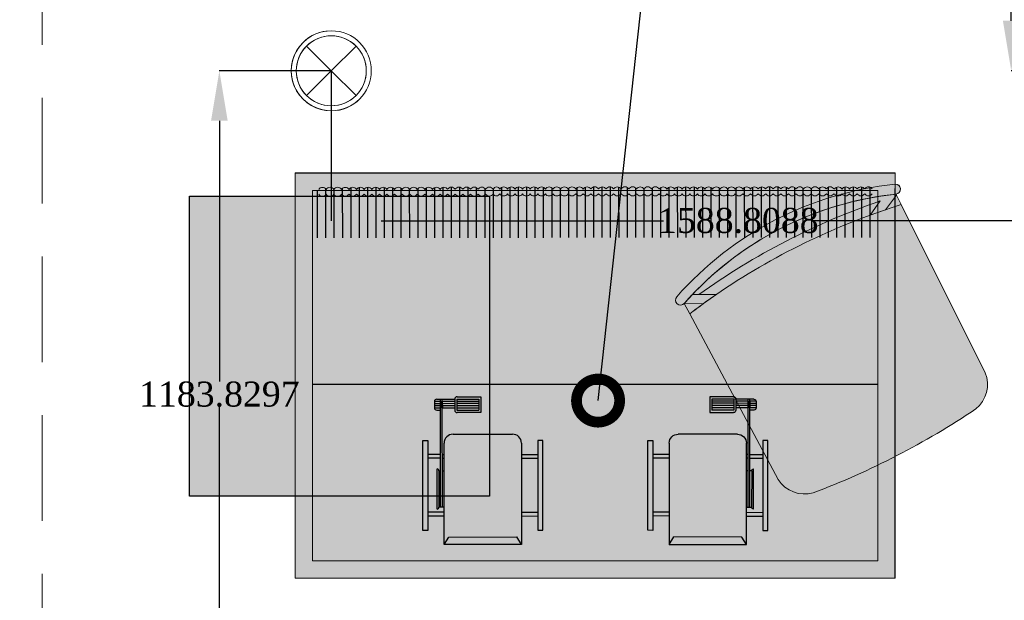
# Model space of a CAD drawing. Header units: inches. Extents: x -78787 to 29484, y -9517 to 23232.
# Tile 146 of 256: x 2461 to 4430, y -4436 to -3274. Entities that reach past the tile are written whole.
import ezdxf
from ezdxf import colors
from ezdxf.entities.mleader import LeaderData, LeaderLine
from ezdxf.math import Vec2, Vec3

# ---------------------------------------------------------------- set-up
doc = ezdxf.new("R2010")
doc.units = ezdxf.units.IN
doc.header["$MEASUREMENT"] = 0
doc.linetypes.add('Hidden', pattern=[317.5, 211.666667, -105.833333])
for name, color, linetype in [('- განათება', 7, 'Continuous'), ('- მექანიკური ნაწილი', 7, 'Continuous'), ('Structural - Bearing', 7, 'Continuous')]:
    doc.layers.add(name, color=color, linetype=linetype)
for name, color, linetype, lineweight in [('heating-cooling1', 7, 'Continuous', 0), ('HVAC Room Number', 7, 'Continuous', 0), ('New_2D Drafting - General_Pen_No__101', 252, 'Continuous', 13), ('New_Drawing & Figure_Pen_No__1', 7, 'Continuous', 13)]:
    doc.layers.add(name, color=color, linetype=linetype, lineweight=lineweight)
for name, color, linetype, lineweight, true_color in [('New_2D Drafting - General_Pen_No__161', 7, 'Continuous', 13, 0x6a6a6a), ('New_Interior - Lamp_Pen_No__77', 7, 'Continuous', 20, 0xffeb28), ('Structural - Bearing_Pen_No__102', 7, 'Continuous', 13, 0xcccccc)]:
    doc.layers.add(name, color=color, linetype=linetype, lineweight=lineweight, true_color=true_color)
doc.styles.add('CT', font='ARIALN.TTF', dxfattribs={"height": 200})
doc.styles.get("Standard").update_dxf_attribs({"font": 'arial.ttf'})
doc.dimstyles.get("Standard").update_dxf_attribs({"dimtxt": 0.18, "dimasz": 0.18, "dimexe": 0.18, "dimexo": 0.0625, "dimgap": 0.09, "dimtad": 0, "dimtih": 1, "dimtoh": 1, "dimdec": 4, "dimzin": 0, "dimdsep": 46, "dimtxsty": 'Standard', "dimcen": 0.09, "dimadec": 0, "dimazin": 0, "dimtfac": 1, "dimtdec": 4, "dimtofl": 0, "dimtmove": 0, "dimatfit": 3, "dimfxl": 1, "dimtolj": 1, "dimtzin": 0, "dimarcsym": 0})

# ---------------------------------------------------------------- blocks, each defined once
blk = doc.blocks.new('Beam_5', base_point=(-23008.8, 14663))
at = {"layer": 'Structural - Bearing_Pen_No__102', "color": 254, "linetype": 'Hidden', "lineweight": 13, "true_color": 0xcccccc}
blk.add_line((-22833.8, 14838), (-22833.8, 20488), dxfattribs=at)
blk = doc.blocks.new('Recessed Spot')
at = {"layer": 'New_Interior - Lamp_Pen_No__77', "color": 2, "linetype": 'Continuous', "lineweight": 20, "true_color": 0xffeb28}
for q in [(-49.5, 49.5), (49.5, 49.5), (-49.5, -49.5), (49.5, -49.5)]:
    blk.add_line((0, 0), q, dxfattribs=at)
at = {"layer": 'New_Interior - Lamp_Pen_No__77', "color": 2, "linetype": 'Continuous', "lineweight": 20, "true_color": 0xffeb28, "flags": 128}
blk.add_lwpolyline([(80, 0, 1), (-80, 0, 1)], format="xyb", close=True, dxfattribs=at)
at = {"layer": 'New_Interior - Lamp_Pen_No__77', "color": 2, "linetype": 'Continuous', "lineweight": 20, "true_color": 0xffeb28}
blk.add_circle((0, 0), 70, dxfattribs=at)
blk = doc.blocks.new('asd1q3wdscqewdscx')
h = blk.add_hatch(color=8)
h.dxf.hatch_style = 1
h.paths.add_polyline_path([(45549, 30865), (45532, 30865), (45532, 30791), (45549, 30791)])
h.paths.add_polyline_path([(45549, 31289), (45532, 31289), (45532, 31215), (45549, 31215)])
h.paths.add_polyline_path([(45874, 31312), (45467, 31312), (45467, 31289), (45874, 31289)])
h.paths.add_polyline_path([(45811, 31289), (45794, 31289), (45794, 31231), (45811, 31231)])
h.paths.add_polyline_path([(45811, 31223), (45794, 31223), (45794, 31215), (45811, 31215)])
h = blk.add_hatch(color=7)
h.dxf.hatch_style = 1
h.paths.add_polyline_path([(45746.1, 31247), (45563.9, 31247, 0.376607), (45573, 31239), (45737, 31239, 0.376607)])
h = blk.add_hatch(color=7)
h.dxf.hatch_style = 1
h.paths.add_polyline_path([(45737, 31239), (45573, 31239), (45573, 31231), (45737, 31231)])
at = {"true_color": 0x40b2bf}
h = blk.add_hatch(color=143, dxfattribs=at)
h.dxf.hatch_style = 1
h.paths.add_polyline_path([(45737, 31231), (45573, 31231), (45573, 31223), (45737, 31223)])
h = blk.add_hatch(color=143, dxfattribs=at)
h.dxf.hatch_style = 1
h.paths.add_polyline_path([(46062, 31231), (46053, 31231), (46023, 31231), (45737, 31231), (45737, 31223), (46062, 31223)])
h = blk.add_hatch(color=256)
h.dxf.hatch_style = 1
h.paths.add_polyline_path([(46062, 31223), (46053, 31223), (46053, 31167), (46062, 31167)])
h.paths.add_polyline_path([(46053, 31258.8), (46053, 31231), (46062, 31231), (46062, 31248, 0.361621)])
h.paths.add_polyline_path([(46043, 31259), (46033, 31259), (46033, 31231), (46043, 31231)])
h.paths.add_polyline_path([(46023, 31259, 0.414214), (46012, 31248), (46012, 31231), (46023, 31231)])
h.paths.add_polyline_path([(46023, 31223), (46012, 31223), (46012, 31167), (46023, 31167)])
h.paths.add_polyline_path([(46043, 31223), (46033, 31223), (46033, 31167), (46043, 31167)])
h.paths.add_polyline_path([(46073, 31156, 0.414214), (46062, 31167), (46012, 31167, 0.414214), (46001, 31156), (46001, 31058), (46001, 31049), (46073, 31049), (46073, 31058)])
h.paths.add_polyline_path([(46062, 31058), (46012, 31058), (46012, 31158), (46062, 31158)], flags=16)
at = {"true_color": 0x8fa35c}
h = blk.add_hatch(color=55, dxfattribs=at)
h.dxf.hatch_style = 1
h.paths.add_polyline_path([(46053, 31223), (46043, 31223), (46043, 31167), (46053, 31167)])
h.paths.add_polyline_path([(46053, 31258.8, 0.045741), (46051, 31259), (46043, 31259), (46043, 31231), (46053, 31231)])
h.paths.add_polyline_path([(46033, 31259), (46023, 31259), (46023, 31231), (46033, 31231)])
h.paths.add_polyline_path([(46023, 31158), (46012, 31158), (46012, 31058), (46023, 31058)])
h.paths.add_polyline_path([(46033, 31158), (46023, 31158), (46023, 31058), (46033, 31058)])
h.paths.add_polyline_path([(46043, 31158), (46033, 31158), (46033, 31058), (46043, 31058)])
h.paths.add_polyline_path([(46053, 31158), (46043, 31158), (46043, 31058), (46053, 31058)])
h.paths.add_polyline_path([(46062, 31158), (46053, 31158), (46053, 31058), (46062, 31058)])
at = {"true_color": 0xb4794b}
h = blk.add_hatch(color=35, dxfattribs=at)
h.dxf.hatch_style = 1
h.paths.add_polyline_path([(45903, 31174.6, 0.414214), (45862.6, 31215), (45403, 31215), (45437, 31193.9), (45437, 30886.1), (45403, 30865), (45862.6, 30865, 0.414214), (45903, 30905.4)])
h = blk.add_hatch(color=7)
h.dxf.hatch_style = 1
h.paths.add_polyline_path([(45737, 31223), (45573, 31223), (45573, 31215), (45737, 31215)])
at = {"true_color": 0x8fa35c}
h = blk.add_hatch(color=55, dxfattribs=at)
h.dxf.hatch_style = 1
h.paths.add_polyline_path([(46033, 31223), (46023, 31223), (46023, 31167), (46033, 31167)])
h = blk.add_hatch(color=8)
h.dxf.hatch_style = 1
h.paths.add_polyline_path([(45811, 30865), (45794, 30865), (45794, 30791), (45811, 30791)])
h = blk.add_hatch(color=8)
h.dxf.hatch_style = 1
h.paths.add_polyline_path([(45874, 30791), (45467, 30791), (45467, 30768), (45874, 30768)])
for p, q in [((45467, 31289), (45467, 31312)), ((45467, 31312), (45874, 31312)), ((45874, 31289), (45467, 31289)), ((45532, 31215), (45532, 31289)), ((45549, 31215), (45549, 31289)), ((45794, 31231), (45794, 31289)), ((45811, 31231), (45811, 31289)), ((45874, 31312), (45874, 31289)), ((45563.9, 31247), (45746.1, 31247)), ((45573, 31215), (45573, 31239)), ((45737, 31239), (45573, 31239)), ((45573, 31231), (46062, 31231)), ((45737, 31239), (45737, 31231)), ((46012, 31248), (46012, 31231)), ((46051, 31259), (46023, 31259)), ((46023, 31259), (46023, 31231)), ((46053, 31231), (46023, 31231)), ((46033, 31259), (46033, 31231)), ((46043, 31259), (46043, 31231)), ((46053, 31259), (46053, 31231)), ((46053, 31231), (46062, 31231)), ((46062, 31248), (46062, 31167)), ((45403, 31215), (45862.6, 31215)), ((45403, 31215), (45437, 31193.9)), ((45403, 30865), (45403, 31215)), ((45437, 31193.9), (45437, 30886.1)), ((45573, 31223), (46062, 31223)), ((45737, 31223), (45737, 31215)), ((45794, 31223), (45794, 31215)), ((45811, 31223), (45811, 31215)), ((46053, 31223), (46023, 31223)), ((46023, 31223), (46023, 31167)), ((46033, 31223), (46033, 31167)), ((46043, 31223), (46043, 31167)), ((46053, 31223), (46062, 31223)), ((46053, 31223), (46053, 31167)), ((45903, 31174.6), (45903, 30905.4)), ((46001, 31058), (46001, 31156)), ((46062, 31167), (46012, 31167)), ((46062, 31158), (46012, 31158)), ((46012, 31158), (46012, 31058)), ((46023, 31158), (46023, 31058)), ((46033, 31158), (46033, 31058)), ((46043, 31158), (46043, 31058)), ((46053, 31158), (46053, 31058)), ((46062, 31158), (46062, 31058)), ((46073, 31156), (46073, 31058)), ((46001, 31049), (46001, 31058)), ((46073, 31049), (46001, 31049)), ((46062, 31058), (46012, 31058)), ((46073, 31058), (46073, 31049)), ((45403, 30865), (45437, 30886.1)), ((45862.6, 30865), (45403, 30865)), ((45532, 30865), (45532, 30791)), ((45549, 30865), (45549, 30791)), ((45794, 30865), (45794, 30791)), ((45811, 30865), (45811, 30791)), ((45874, 30791), (45467, 30791)), ((45467, 30791), (45467, 30768)), ((45874, 30768), (45874, 30791)), ((45467, 30768), (45874, 30768))]:
    blk.add_line(p, q)
for centre, radius, start, end in [((45573, 31248.2), 9.19, 187.4531, 270), ((45737, 31248.2), 9.19, 270, 352.5469), ((46023, 31248), 11, 90, 180), ((46051, 31248), 11, 0, 90), ((45862.6, 31174.6), 40.4, 0, 90), ((46012, 31156), 11, 90, 180), ((46062, 31156), 11, 0, 90), ((45862.6, 30905.4), 40.4, 270, 0)]:
    blk.add_arc(centre, radius, start, end)
blk = doc.blocks.new('asdasda')
at = {"lineweight": 0, "true_color": 0xffffff}
h = blk.add_hatch(color=7, dxfattribs=at)
h.dxf.hatch_style = 1
h.paths.add_polyline_path([(757.4, 504.2), (22.6, 504.2), (22.6, 22.6), (757.4, 22.6)], flags=0)
h.paths.add_polyline_path([(780, 526.8), (0, 526.8), (0, 0), (780, 0)])
h.paths.add_polyline_path([(22.6, 504.2), (757.4, 504.2), (757.4, 22.6), (22.6, 22.6)], flags=16)
h = blk.add_hatch(color=7, dxfattribs=at)
h.dxf.hatch_style = 1
h.paths.add_polyline_path([(757.4, 504.2), (22.6, 504.2), (22.6, 22.6), (757.4, 22.6)])
h = blk.add_hatch(color=7)
h.dxf.hatch_style = 1
h.paths.add_polyline_path([(22.8, 255.2), (22.8, 243.7), (757.4, 244.3), (757.4, 255.8)])
at = {"true_color": 0xfb1004}
h = blk.add_hatch(color=1, dxfattribs=at)
h.dxf.hatch_style = 1
h.set_gradient(color1=(255, 0, 0), color2=(0, 0, 255), tint=1)
h.paths.add_polyline_path([(740.4, 210.2), (740.4, 134.5, -1), (717.1, 134.4), (717, 209.8, 1), (673.8, 209.8), (673.9, 134.5, -1.005911), (650.8, 134.2), (650.7, 210, 1.002343), (607.7, 209.6), (607.8, 134.4, -1), (584.4, 134.3), (584.4, 210, 1.002343), (541.4, 209.6), (541.4, 134.3, -1), (518.1, 134.3), (518, 209.7, 1), (474.8, 209.6), (474.9, 134.2, -1), (451.8, 134), (451.7, 209.8, 1.00525), (408.7, 209.3), (408.8, 134.3, -1), (385.4, 134.3), (385.4, 209.7, 1), (342.1, 209.6), (342.2, 134.3, -1.005302), (319.1, 133.9), (319, 209.7, 1.00522), (276, 209.2), (276.1, 134.2, -1), (252.8, 134.2), (252.7, 209.8, 1.005275), (209.7, 209.3), (209.8, 134.3, -1), (186.4, 134.3), (186.4, 209.7, 1.005275), (143.4, 209.2), (143.4, 134.2, -1), (120.1, 134.2), (120, 209.8, 1.005275), (77, 209.3), (77.1, 134.3, -1), (53.8, 134.3), (53.7, 209.6, 0.415483), (31.5, 231.6), (22.6, 231.6), (22.6, 221.5), (32, 221.5, -0.414214), (43.6, 209.9), (43.7, 134.6, 0.999973), (86.9, 134.6), (86.9, 209.7, -1.008192), (110, 210.1), (110, 134.5, 1.011383), (153.3, 135.1), (153.2, 209.9, -0.994909), (176.3, 210.1), (176.4, 134.6, 1.011379), (219.6, 135.1), (219.5, 210, -0.994909), (242.6, 210.1), (242.7, 134.5, 1), (285.9, 134.5), (285.9, 209.9, -0.994909), (309, 210.1), (309, 134.4, 1), (352.3, 134.5), (352.2, 209.9), (352.2, 210, -1), (375.3, 210.2), (375.4, 134.6, 1), (418.6, 134.7), (418.5, 210, -0.994909), (441.6, 210.2), (441.7, 134.6, 1), (484.9, 134.6), (484.9, 210, -1), (508, 210.2), (508, 134.6, 1), (551.3, 134.6), (551.2, 210, -1), (574.3, 210.3), (574.4, 134.7, 1), (617.6, 134.7), (617.5, 210.1, -1), (640.6, 210.3), (640.7, 134.7, 1), (683.9, 134.8), (683.9, 210.1, -1), (707, 210.4), (707, 134.8, 1), (750.3, 134.8), (750.2, 210.2, -0.303251), (757.4, 221), (757.4, 231.4, 0.354482)])
h = blk.add_hatch(color=250)
h.dxf.hatch_style = 1
h.paths.add_polyline_path([(757.4, 97.8), (757.4, 109.3), (22.6, 108.7), (22.6, 97.2)])
h = blk.add_hatch(color=7)
h.dxf.hatch_style = 1
h.paths.add_polyline_path([(22.9, 102), (22.9, 90.5), (757.4, 91.1), (757.4, 102.6)])
blk.add_line((22.6, 275), (757.4, 275))
at = {"color": 250}
blk.add_line((780, 0), (0, 0), dxfattribs=at)
for points in [[(0, 526.8), (0, 20)], [(32.5, 83.8), (32.6, 18.6)], [(43.4, 83.8), (43.5, 18.2)], [(54.3, 83.8), (54.3, 18.1)], [(65.2, 83.8), (65.2, 18.2)], [(76.1, 83.8), (76.1, 18.4)], [(86.9, 83.8), (87, 18.5)], [(97.8, 83.9), (97.9, 19.1)], [(108.7, 83.9), (108.8, 20)], [(119.6, 83.9), (119.7, 20.2)], [(130.5, 83.9), (130.5, 19.2)], [(141.4, 83.9), (141.4, 18.6)], [(152.3, 83.9), (152.3, 18.3)], [(163.2, 83.9), (163.2, 18.1)], [(174, 83.9), (174.1, 18.1)], [(184.9, 83.9), (185, 18.4)], [(195.8, 83.9), (195.9, 18.8)], [(206.7, 83.9), (206.7, 19.4)], [(217.6, 84), (217.6, 20.5)], [(228.5, 84), (228.5, 19.9)], [(239.4, 84), (239.4, 19.1)], [(250.2, 84), (250.3, 18.6)], [(261.1, 84), (261.2, 18.3)], [(272, 84), (272.1, 18.2)], [(282.9, 84), (283, 18.3)], [(293.8, 84), (293.8, 18.6)], [(304.7, 84), (304.7, 19.1)], [(315.6, 84), (315.6, 19.4)], [(326.4, 84), (326.5, 20.5)], [(337.3, 84.1), (337.4, 19.7)], [(348.2, 84.1), (348.3, 19)], [(359.1, 84.1), (359.2, 18.5)], [(370, 84.1), (370, 18.2)], [(380.9, 84.1), (380.9, 18.1)], [(391.8, 84.1), (391.8, 18.2)], [(402.6, 84.1), (402.7, 18.5)], [(413.5, 84.1), (413.6, 19)], [(424.4, 84.1), (424.5, 19.8)], [(435.3, 84.1), (435.4, 20.6)], [(446.2, 84.1), (446.2, 19.5)], [(457.1, 84.2), (457.1, 18.8)], [(468, 84.2), (468, 18.4)], [(478.8, 84.2), (478.9, 18.2)], [(489.7, 84.2), (489.8, 18.2)], [(500.6, 84.2), (500.7, 18.4)], [(511.5, 84.2), (511.6, 18.7)], [(522.4, 84.2), (522.4, 20.6)], [(533.3, 84.2), (533.3, 20.2)], [(544.2, 84.2), (544.2, 19.4)], [(555, 84.2), (555.1, 18.9)], [(565.9, 84.2), (566, 18.6)], [(576.8, 84.3), (576.9, 18.5)], [(587.7, 84.3), (587.8, 18.6)], [(598.6, 84.3), (598.6, 18.9)], [(609.5, 84.3), (609.5, 19.4)], [(620.4, 84.3), (620.4, 20.2)], [(631.2, 84.3), (631.3, 21.1)], [(642.1, 84.3), (642.2, 20)], [(653, 84.3), (653.1, 19.3)], [(663.9, 84.3), (664, 18.9)], [(674.8, 84.3), (674.8, 18.6)], [(685.7, 84.3), (685.7, 18.6)], [(696.6, 84.4), (696.6, 18.8)], [(707.4, 84.4), (707.5, 19.1)], [(718.3, 84.4), (718.4, 19.7)], [(729.2, 84.4), (729.3, 20.7)], [(740.1, 84.4), (740.2, 20.7)], [(751, 84.4), (751, 22.6)]]:
    blk.add_lwpolyline(points, dxfattribs=at)
at = {"layer": 'heating-cooling1'}
blk.add_lwpolyline([(0, 526.8), (780, 526.8), (780, 0), (0, 0), (0, 526.8)], dxfattribs=at)
blk.add_lwpolyline([(22.6, 504.2), (757.4, 504.2), (757.4, 22.6), (22.6, 22.6)], close=True, dxfattribs=at)
at = {"layer": 'HVAC Room Number', "color": 250}
for points in [[(39.8, 27, 0.553217), (29.9, 27)], [(49.6, 27, 0.553217), (39.8, 27)], [(59.5, 27, 0.553217), (49.6, 27)], [(69.3, 27.1, 0.553217), (59.5, 27)], [(79.2, 27.1, 0.553217), (69.3, 27.1)], [(89.6, 27, 0.553217), (79.8, 27)], [(99.5, 27, 0.553217), (89.6, 27)], [(109.4, 27, 0.553217), (99.5, 27)], [(119.2, 27, 0.553217), (109.4, 27)], [(129.1, 27, 0.553217), (119.2, 27)], [(139, 27, 0.553217), (129.1, 27)], [(148.8, 27, 0.553217), (139, 27)], [(158.7, 27, 0.553217), (148.8, 27)], [(168.5, 27, 0.553217), (158.7, 27)], [(178.4, 27, 0.553217), (168.5, 27)], [(188.3, 27, 0.553217), (178.4, 27)], [(198.1, 27, 0.553217), (188.3, 27)], [(208, 27.1, 0.553217), (198.1, 27)], [(217.9, 27.1, 0.553217), (208, 27.1)], [(227.7, 27.1, 0.553217), (217.9, 27.1)], [(237.6, 27.1, 0.553217), (227.7, 27.1)], [(247.4, 27.1, 0.553217), (237.6, 27.1)], [(257.3, 27.1, 0.553217), (247.4, 27.1)], [(267.2, 27.1, 0.553217), (257.3, 27.1)], [(277, 27.1, 0.553217), (267.2, 27.1)], [(286.9, 27.1, 0.553217), (277, 27.1)], [(296.8, 27.1, 0.553217), (286.9, 27.1)], [(306.6, 27.1, 0.553217), (296.8, 27.1)], [(316.8, 27, 0.553217), (306.9, 27)], [(326.7, 27, 0.553217), (316.8, 27)], [(336.5, 27, 0.553217), (326.7, 27)], [(346.4, 27, 0.553217), (336.5, 27)], [(356.3, 27, 0.553217), (346.4, 27)], [(366.1, 27, 0.553217), (356.3, 27)], [(376, 27, 0.553217), (366.1, 27)], [(385.8, 27, 0.553217), (376, 27)], [(395.7, 27, 0.553217), (385.8, 27)], [(405.6, 27, 0.553217), (395.7, 27)], [(415.4, 27, 0.553217), (405.6, 27)], [(425.3, 27.1, 0.553217), (415.4, 27)], [(435.2, 27.1, 0.553217), (425.3, 27.1)], [(445, 27.1, 0.553217), (435.2, 27.1)], [(454.9, 27.1, 0.553217), (445, 27.1)], [(464.7, 27.1, 0.553217), (454.9, 27.1)], [(474.6, 27.1, 0.553217), (464.7, 27.1)], [(484.5, 27.1, 0.553217), (474.6, 27.1)], [(494.3, 27.1, 0.553217), (484.5, 27.1)], [(504.2, 27.1, 0.553217), (494.3, 27.1)], [(514.1, 27.1, 0.553217), (504.2, 27.1)], [(522.7, 27.4, 0.610733), (514.1, 27.1)], [(532.5, 27.4, 0.553217), (522.7, 27.4)], [(542.4, 27.4, 0.553217), (532.5, 27.4)], [(552.3, 27.4, 0.553217), (542.4, 27.4)], [(562.1, 27.4, 0.553217), (552.3, 27.4)], [(572, 27.4, 0.553217), (562.1, 27.4)], [(581.9, 27.4, 0.553217), (572, 27.4)], [(591.7, 27.4, 0.553217), (581.9, 27.4)], [(601.6, 27.5, 0.553217), (591.7, 27.4)], [(611.4, 27.5, 0.553217), (601.6, 27.5)], [(621.3, 27.5, 0.553217), (611.4, 27.5)], [(631.2, 27.5, 0.553217), (621.3, 27.5)], [(641, 27.5, 0.553217), (631.2, 27.5)], [(650.9, 27.5, 0.553217), (641, 27.5)], [(660.8, 27.5, 0.553217), (650.9, 27.5)], [(670.6, 27.5, 0.553217), (660.8, 27.5)], [(680.5, 27.5, 0.553217), (670.6, 27.5)], [(690.3, 27.5, 0.553217), (680.5, 27.5)], [(700.2, 27.5, 0.553217), (690.3, 27.5)], [(710.1, 27.5, 0.553217), (700.2, 27.5)], [(719.9, 27.5, 0.553217), (710.1, 27.5)], [(729.8, 27.6, 0.553217), (719.9, 27.5)], [(739.7, 27.6, 0.553217), (729.8, 27.6)], [(749.5, 27.6, 0.553217), (739.7, 27.6)], [(29.9, 20.8, 0.553217), (39.8, 20.8)], [(39.8, 20.8, 0.553217), (49.6, 20.8)], [(49.6, 20.8, 0.553217), (59.5, 20.9)], [(59.5, 20.9, 0.553217), (69.3, 20.9)], [(69.3, 20.9, 0.553217), (79.2, 20.9)], [(79.8, 20.8, 0.553217), (89.7, 20.8)], [(89.7, 20.8, 0.553217), (99.5, 20.8)], [(99.5, 20.8, 0.553217), (109.4, 20.8)], [(109.4, 20.8, 0.553217), (119.2, 20.8)], [(119.2, 20.8, 0.553217), (129.1, 20.8)], [(129.1, 20.8, 0.553217), (139, 20.8)], [(139, 20.8, 0.553217), (148.8, 20.8)], [(148.8, 20.8, 0.553217), (158.7, 20.8)], [(158.7, 20.8, 0.553217), (168.6, 20.8)], [(168.6, 20.8, 0.553217), (178.4, 20.8)], [(178.4, 20.8, 0.553217), (188.3, 20.9)], [(188.3, 20.9, 0.553217), (198.1, 20.9)], [(198.1, 20.9, 0.553217), (208, 20.9)], [(208, 20.9, 0.553217), (217.9, 20.9)], [(217.9, 20.9, 0.553217), (227.7, 20.9)], [(227.7, 20.9, 0.553217), (237.6, 20.9)], [(237.6, 20.9, 0.553217), (247.5, 20.9)], [(247.5, 20.9, 0.553217), (257.3, 20.9)], [(257.3, 20.9, 0.553217), (267.2, 20.9)], [(267.2, 20.9, 0.553217), (277, 20.9)], [(277, 20.9, 0.553217), (286.9, 20.9)], [(286.9, 20.9, 0.553217), (296.8, 20.9)], [(296.8, 20.9, 0.553217), (306.6, 21)], [(306.9, 20.8, 0.553217), (316.8, 20.8)], [(316.8, 20.8, 0.553217), (326.7, 20.8)], [(326.7, 20.8, 0.553217), (336.5, 20.8)], [(336.5, 20.8, 0.553217), (346.4, 20.8)], [(346.4, 20.8, 0.553217), (356.3, 20.8)], [(356.3, 20.8, 0.553217), (366.1, 20.8)], [(366.1, 20.8, 0.553217), (376, 20.8)], [(376, 20.8, 0.553217), (385.8, 20.8)], [(385.8, 20.8, 0.553217), (395.7, 20.8)], [(395.7, 20.8, 0.553217), (405.6, 20.9)], [(405.6, 20.9, 0.553217), (415.4, 20.9)], [(415.4, 20.9, 0.553217), (425.3, 20.9)], [(425.3, 20.9, 0.553217), (435.2, 20.9)], [(435.2, 20.9, 0.553217), (445, 20.9)], [(445, 20.9, 0.553217), (454.9, 20.9)], [(454.9, 20.9, 0.553217), (464.7, 20.9)], [(464.7, 20.9, 0.553217), (474.6, 20.9)], [(474.6, 20.9, 0.553217), (484.5, 20.9)], [(484.5, 20.9, 0.553217), (494.3, 20.9)], [(494.3, 20.9, 0.553217), (504.2, 20.9)], [(504.2, 20.9, 0.553217), (514.1, 20.9)], [(514.1, 20.9, 0.671613), (522.7, 21.2)], [(522.7, 21.2, 0.553217), (532.6, 21.2)], [(532.6, 21.2, 0.553217), (542.4, 21.2)], [(542.4, 21.2, 0.553217), (552.3, 21.2)], [(552.3, 21.2, 0.553217), (562.1, 21.2)], [(562.1, 21.2, 0.553217), (572, 21.2)], [(572, 21.2, 0.553217), (581.9, 21.2)], [(581.9, 21.2, 0.553217), (591.7, 21.3)], [(591.7, 21.3, 0.553217), (601.6, 21.3)], [(601.6, 21.3, 0.553217), (611.5, 21.3)], [(611.5, 21.3, 0.553217), (621.3, 21.3)], [(621.3, 21.3, 0.553217), (631.2, 21.3)], [(631.2, 21.3, 0.553217), (641, 21.3)], [(641, 21.3, 0.553217), (650.9, 21.3)], [(650.9, 21.3, 0.553217), (660.8, 21.3)], [(660.8, 21.3, 0.553217), (670.6, 21.3)], [(670.6, 21.3, 0.553217), (680.5, 21.3)], [(680.5, 21.3, 0.553217), (690.3, 21.3)], [(690.3, 21.3, 0.553217), (700.2, 21.3)], [(700.2, 21.3, 0.553217), (710.1, 21.4)], [(710.1, 21.4, 0.553217), (719.9, 21.4)], [(719.9, 21.4, 0.553217), (729.8, 21.4)], [(729.8, 21.4, 0.553217), (739.7, 21.4)], [(739.7, 21.4, 0.553217), (749.5, 21.4)]]:
    blk.add_lwpolyline(points, format="xyb", dxfattribs=at)
at = {"yscale": 0.2868831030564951, "zscale": 0.2868831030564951}
for p, xscale, rotation in [((9159.5, 13501.1), -0.286883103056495, 89.95250228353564), ((-8379.5, 13501.1), 0.2868831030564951, 270.0474656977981)]:
    blk.add_blockref('asd1q3wdscqewdscx', p, dxfattribs=dict(at, xscale=xscale, rotation=rotation))
blk = doc.blocks.new('600x600')
h = blk.add_hatch(color=6)
h.dxf.hatch_style = 1
h.paths.add_polyline_path([(-54793.2, 18677.9), (-55393.2, 18677.9), (-55393.2, 18077.9), (-54793.2, 18077.9)])
for p, q in [((-55393.2, 18677.9), (-54793.2, 18677.9)), ((-55393.2, 18077.9), (-55393.2, 18677.9)), ((-54793.2, 18677.9), (-54793.2, 18077.9)), ((-54793.2, 18077.9), (-55393.2, 18077.9))]:
    blk.add_line(p, q)
blk = doc.blocks.new('_DotSmall')
at = {"color": 0, "linetype": 'ByBlock', "const_width": 0.5}
blk.add_lwpolyline([(-0.0625, 0, 1), (0.0625, 0, 1)], format="xyb", close=True, dxfattribs=at)
blk = doc.blocks.new('*D733')
at = {"layer": '- განათება', "color": 0, "lineweight": -2, "transparency": 16777216}
for p, q in [((4617.9, -2679.3), (4443.6, -2679.3)), ((4443.7, -2779.3), (4443.7, -3033.2)), ((4443.7, -3276.2), (4443.7, -3084.6)), ((4672.8, -3376.2), (4443.6, -3376.2))]:
    blk.add_line(p, q, dxfattribs=at)
at = {"layer": '- განათება', "color": 0, "transparency": 16777216}
for points in [[(4427.1, -2779.3), (4460.4, -2779.3), (4443.7, -2679.3)], [(4427.1, -3276.2), (4460.4, -3276.2), (4443.7, -3376.2)]]:
    blk.add_solid(points, dxfattribs=at)
at = {"layer": 'Defpoints', "color": 0, "transparency": 16777216}
for p in [(4443.7, -2679.3), (4618, -2679.3), (4672.9, -3376.2)]:
    blk.add_point(p, dxfattribs=at)
at = {"layer": '- განათება', "color": 0, "transparency": 16777216, "insert": (4443.7, -3058.9), "char_height": 50, "attachment_point": 5}
blk.add_mtext('\\A1;{\\fSylfaen|b0|i0|c0|p18;696.9507}', dxfattribs=at)
blk = doc.blocks.new('*D741')
at = {"layer": '- განათება', "color": 0, "lineweight": -2, "transparency": 16777216}
for p, q in [((3084.1, -3376.3), (3084.1, -3676.3)), ((4672.9, -3376.3), (4672.9, -3676.3)), ((3184.1, -3676.1), (3748.5, -3676.1)), ((4572.9, -3676.1), (4047.5, -3676.1))]:
    blk.add_line(p, q, dxfattribs=at)
at = {"layer": '- განათება', "color": 0, "transparency": 16777216}
for points in [[(3184.1, -3659.5), (3184.1, -3692.8), (3084.1, -3676.1)], [(4572.9, -3659.5), (4572.9, -3692.8), (4672.9, -3676.1)]]:
    blk.add_solid(points, dxfattribs=at)
at = {"layer": 'Defpoints', "color": 0, "transparency": 16777216}
for p in [(3084.1, -3376.2), (4672.9, -3376.2), (4672.9, -3676.1)]:
    blk.add_point(p, dxfattribs=at)
at = {"layer": '- განათება', "color": 0, "transparency": 16777216, "insert": (3898, -3676.1), "char_height": 50, "attachment_point": 5}
blk.add_mtext('\\A1;{\\fSylfaen|b0|i0|c0|p18;1588.8088}', dxfattribs=at)
blk = doc.blocks.new('*D743')
at = {"layer": '- განათება', "color": 0, "lineweight": -2, "transparency": 16777216}
for p, q in [((3084, -3376.2), (2860, -3376.2)), ((2860.2, -3476.2), (2860.2, -3997.9)), ((2860.2, -4460.1), (2860.2, -4049.2)), ((3084, -4560.1), (2860, -4560.1))]:
    blk.add_line(p, q, dxfattribs=at)
at = {"layer": '- განათება', "color": 0, "transparency": 16777216}
for points in [[(2843.6, -3476.2), (2876.9, -3476.2), (2860.2, -3376.2)], [(2843.6, -4460.1), (2876.9, -4460.1), (2860.2, -4560.1)]]:
    blk.add_solid(points, dxfattribs=at)
at = {"layer": 'Defpoints', "color": 0, "transparency": 16777216}
for p in [(2860.2, -3376.2), (3084.1, -3376.2), (3084.1, -4560.1)]:
    blk.add_point(p, dxfattribs=at)
at = {"layer": '- განათება', "color": 0, "transparency": 16777216, "insert": (2860.2, -4023.5), "char_height": 50, "attachment_point": 5}
blk.add_mtext('\\A1;{\\fSylfaen|b0|i0|c0|p18;1183.8297}', dxfattribs=at)
blk = doc.blocks.new('AVARIULI GANATEBA')
at = {"layer": '- განათება', "color": 3, "linetype": 'Continuous', "lineweight": 20}
for q in [(-49.5, 49.5), (49.5, 49.5), (-49.5, -49.5), (49.5, -49.5)]:
    blk.add_line((0, 0), q, dxfattribs=at)
for major_axis, start_param, end_param in [((56.6, 56.6), 0.785398, 3.926991), ((56.6, 56.6), 3.926991, 7.068583), ((-49.5, 49.5), 2.356194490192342, 8.639379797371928)]:
    blk.add_ellipse((0, 0), major_axis=major_axis, ratio=1, start_param=start_param, end_param=end_param, dxfattribs=at)

msp = doc.modelspace()

# ---------------------------------------------------------------- hatches: boundary and pattern name
at = {"layer": 'New_2D Drafting - General_Pen_No__101', "linetype": 'Continuous', "lineweight": 13}
for points in [[(4213.44758, -3622.96347, 0.985078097), (4211.36526, -3603.07217, 0.1883998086), (3774.70482, -3828.51873, 0.9850780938), (3789.71583, -3841.73499, -0.1884020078)], [(4191.98104, -3654.27196), (4214.46991, -3625.01045), (4213.44758, -3622.96347), (4189.39208, -3625.92895, 0.1693138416), (3806.0635, -3823.84042), (3819.23411, -3823.79124, -0.073421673), (4181.72518, -3636.63812), (4161.37737, -3665.06007, -0.0058933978)], [(4214.46991, -3625.01045), (4191.98104, -3654.27196, -0.0060954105), (4223.89207, -3643.87616)], [(4373.00826, -4052.6583, 0.3269331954), (4391.84017, -3980.15382), (4223.89207, -3643.87616, 0.0060954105), (4191.98104, -3654.27196), (4161.37737, -3665.06007, 0.0750812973), (3800.71723, -3862.36015), (3977.62045, -4194.0143, 0.3269331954), (4047.63652, -4220.64682, 0.0286525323), (4215.13964, -4145.98294, 0.0286525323)], [(3789.71583, -3841.73499), (3827.67158, -3842.36391, -0.0058933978), (3854.1887, -3823.66072), (3806.0635, -3823.84042, 0.009248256)], [(3789.71583, -3841.73499), (3800.71723, -3862.36015, -0.0060954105), (3827.67158, -3842.36391)]]:
    msp.add_hatch(color=252, dxfattribs=at).paths.add_polyline_path(points)

# ---------------------------------------------------------------- linework, layer by layer
at = {"layer": 'New_2D Drafting - General_Pen_No__161', "color": 251, "linetype": 'Continuous', "lineweight": 13, "true_color": 0x6a6a6a, "flags": 128}
for points in [[(4213.44758, -3622.96347, 0.985078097), (4211.36526, -3603.07217, 0.1883998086), (3774.70482, -3828.51873, 0.9850780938), (3789.71583, -3841.73499, -0.1884020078)], [(4191.98104, -3654.27196), (4214.46991, -3625.01045), (4213.44758, -3622.96347), (4189.39208, -3625.92895, 0.1693138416), (3806.0635, -3823.84042), (3819.23411, -3823.79124, -0.073421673), (4181.72518, -3636.63812), (4161.37737, -3665.06007, -0.0058933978)], [(4214.46991, -3625.01045), (4191.98104, -3654.27196, -0.0060954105), (4223.89207, -3643.87616)], [(4373.00826, -4052.6583, 0.3269331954), (4391.84017, -3980.15382), (4223.89207, -3643.87616, 0.0060954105), (4191.98104, -3654.27196), (4161.37737, -3665.06007, 0.0750812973), (3800.71723, -3862.36015), (3977.62045, -4194.0143, 0.3269331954), (4047.63652, -4220.64682, 0.0286525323), (4215.13964, -4145.98294, 0.0286525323)], [(3789.71583, -3841.73499), (3827.67158, -3842.36391, -0.0058933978), (3854.1887, -3823.66072), (3806.0635, -3823.84042, 0.009248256)], [(3789.71583, -3841.73499), (3800.71723, -3862.36015, -0.0060954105), (3827.67158, -3842.36391)]]:
    msp.add_lwpolyline(points, format="xyb", close=True, dxfattribs=at)
at = {"layer": 'New_Drawing & Figure_Pen_No__1', "color": 7, "linetype": 'Continuous', "lineweight": 13}
for centre, radius, start, end in [((4281.57627, -4274.66199), 675.24994, 95.96827735, 138.64608318), ((4212.25689, -3613.03347), 10.00113, 275.12459065, 95.11487784), ((4281.57627, -4274.66199), 655.24994, 95.96803401, 138.64632653), ((3782.30968, -3835.01401), 10.00113, 139.49948269, 319.4897699)]:
    msp.add_arc(centre, radius, start, end, dxfattribs=at)

# ---------------------------------------------------------------- block references
at = {"layer": '- განათება', "color": 1}
msp.add_blockref('AVARIULI GANATEBA', (3084.05063, -3376.23858), dxfattribs=at)
at = {"layer": '- განათება', "color": 3, "linetype": 'Continuous', "lineweight": 20, "zscale": 1000}
msp.add_blockref('Recessed Spot', (3084.05063, -3376.23858), dxfattribs=at)
at = {"layer": '- მექანიკური ნაწილი', "lineweight": 0, "transparency": 33554687, "xscale": 1.538463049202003, "yscale": 1.538463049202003, "zscale": 1.538463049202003, "rotation": 180}
msp.add_blockref('asdasda', (4211.91125, -3580.61293), dxfattribs=at)
at = {"layer": '- მექანიკური ნაწილი', "rotation": 90}
msp.add_blockref('600x600', (21478.12365, 51166.2715), dxfattribs=at)
at = {"layer": 'Structural - Bearing', "color": 254, "lineweight": 13, "true_color": 0xcccccc}
msp.add_blockref('Beam_5', (2330.93152, -6356.64486), dxfattribs=at)

# ---------------------------------------------------------------- dimensions: what is measured, and where the dimension line sits
at = {"layer": '- განათება', "color": 1}
for base, p1, p2, picture, middle in [((4443.74196, -2679.2879), (4672.85945, -3376.23858), (4617.99773, -2679.2879), '*D733', (4443.74196, -3058.93266)), ((2860.21708, -3376.23858), (3084.05065, -4560.0683), (3084.05063, -3376.23858), '*D743', (2860.21708, -4023.53752))]:
    dim = msp.add_linear_dim(base=base, p1=p1, p2=p2, angle=90, text='{\\fSylfaen|b0|i0|c0|p18;<>}', dimstyle='Standard', override={"dimtxt": 50, "dimasz": 100}, dxfattribs=at)
    dim.commit()
    dim.dimension.update_dxf_attribs({"geometry": picture, "text_midpoint": middle, "dimtype": 160})
dim = msp.add_linear_dim(base=(4672.85945, -3676.14597), p1=(3084.05063, -3376.23858), p2=(4672.85945, -3376.23858), text='{\\fSylfaen|b0|i0|c0|p18;<>}', dimstyle='Standard', override={"dimtxt": 50, "dimasz": 100}, dxfattribs=at)
dim.commit()
dim.dimension.update_dxf_attribs({"geometry": '*D741', "text_midpoint": (3898.00911, -3676.14597), "dimtype": 160})

# ---------------------------------------------------------------- leaders
at = {"layer": '- მექანიკური ნაწილი', "color": 7}
ml = msp.add_multileader_mtext('Standard', dxfattribs=at)
ml.set_content('{\\fSylfaen|b1|i0|c0|p18;\\C1;DB-HVAC\\C7;  \\fSylfaen|b0|i0|c0|p18;\\C1;QF-16          \\C7;N2XH-3X2.5}', color=7, style='CT')
ml.set_leader_properties()
ml.set_arrow_properties(name='DOTSMALL')
ml.build(insert=Vec2(0, 0))
ml.multileader.update_dxf_attribs({"has_dogleg": 0, "text_left_attachment_type": 6, "text_right_attachment_type": 6, "dogleg_length": 9, "arrow_head_size": 172.53719})
ctx = ml.context
ctx.base_point, ctx.char_height, ctx.arrow_head_size, ctx.landing_gap_size, ctx.plane_origin = Vec3(1785.09257, -2453.32322), 171.3007828, 172.53719, 57.5124, Vec3(-14945.78255, -12938.84713)
ctx.left_attachment, ctx.right_attachment, ctx.text_align_type = 6, 6, 1
notes = []
notes.append((ctx, [(1, (1, 1, 0), (1776.09257, -2453.32322), (1, 0), 9, [(2, [(-2407.5, -4065.5)], 0, [])])]))
ctx.mtext.insert, ctx.mtext.width, ctx.mtext.defined_height, ctx.mtext.alignment, ctx.mtext.flow_direction = Vec3(2787.65072, -2247.76228), 2531.4263669, 243.98464, 2, 5
ml = msp.add_multileader_mtext('Standard', dxfattribs=at)
ml.set_content('{\\fSylfaen|b1|i0|c0|p18;\\C1;DB-HVAC\\C7;  \\fSylfaen|b0|i0|c0|p18;\\C1;QF-16          \\C7;N2XH-3X2.5}', color=7, style='CT')
ml.set_leader_properties()
ml.set_arrow_properties(name='DOTSMALL')
ml.build(insert=Vec2(0, 0))
ml.multileader.update_dxf_attribs({"has_dogleg": 0, "text_left_attachment_type": 6, "text_right_attachment_type": 6, "dogleg_length": 9, "arrow_head_size": 172.53719})
ctx = ml.context
ctx.base_point, ctx.char_height, ctx.arrow_head_size, ctx.landing_gap_size, ctx.plane_origin = Vec3(1785.09257, -2453.32322), 171.3007828, 172.53719, 57.5124, Vec3(-14945.78255, -12938.84713)
ctx.left_attachment, ctx.right_attachment, ctx.text_align_type = 6, 6, 1
notes.append((ctx, [(1, (1, 1, 0), (1776.09257, -2453.32322), (1, 0), 9, [(2, [(558.5, -4065.5)], 0, [])])]))
ctx.mtext.insert, ctx.mtext.width, ctx.mtext.defined_height, ctx.mtext.alignment, ctx.mtext.flow_direction = Vec3(2787.65072, -2247.76228), 2531.4263669, 243.98464, 2, 5
ml = msp.add_multileader_mtext('Standard', dxfattribs=at)
ml.set_content('{\\fSylfaen|b1|i0|c0|p18;\\C1;DB-HVAC\\C7;  \\fSylfaen|b0|i0|c0|p18;\\C1;QF-16          \\C7;N2XH-3X2.5}', color=7, style='CT')
ml.set_leader_properties()
ml.set_arrow_properties(name='DOTSMALL')
ml.build(insert=Vec2(0, 0))
ml.multileader.update_dxf_attribs({"has_dogleg": 0, "text_left_attachment_type": 6, "text_right_attachment_type": 6, "dogleg_length": 9, "arrow_head_size": 172.53719})
ctx = ml.context
ctx.base_point, ctx.char_height, ctx.arrow_head_size, ctx.landing_gap_size, ctx.plane_origin = Vec3(1785.09257, -2453.32322), 171.3007828, 172.53719, 57.5124, Vec3(-14945.78255, -12938.84713)
ctx.left_attachment, ctx.right_attachment, ctx.text_align_type = 6, 6, 1
notes.append((ctx, [(0, (1, 1, 0), (3796.70206, -2453.32322), (-1, 0), 6.4932, [(2, [(3617.5, -4036)], 0, [])])]))
ctx.mtext.insert, ctx.mtext.width, ctx.mtext.defined_height, ctx.mtext.alignment, ctx.mtext.flow_direction = Vec3(2787.65072, -2247.76228), 2531.4263669, 243.98464, 2, 5
ml = msp.add_multileader_mtext('Standard', dxfattribs=at)
ml.set_content('{\\fSylfaen|b1|i0|c0|p18;\\C1;DB-HVAC\\C7;  \\fSylfaen|b0|i0|c0|p18;\\C1;QF-16          \\C7;N2XH-3X2.5}', color=7, style='CT')
ml.set_leader_properties()
ml.set_arrow_properties(name='DOTSMALL')
ml.build(insert=Vec2(0, 0))
ml.multileader.update_dxf_attribs({"has_dogleg": 0, "text_left_attachment_type": 6, "text_right_attachment_type": 6, "dogleg_length": 9, "arrow_head_size": 172.53719})
ctx = ml.context
ctx.base_point, ctx.char_height, ctx.arrow_head_size, ctx.landing_gap_size, ctx.plane_origin = Vec3(1785.09257, -2453.32322), 171.3007828, 172.53719, 57.5124, Vec3(-14945.78255, -12938.84713)
ctx.left_attachment, ctx.right_attachment, ctx.text_align_type = 6, 6, 1
notes.append((ctx, [(0, (1, 1, 0), (3796.70206, -2453.32322), (-1, 0), 6.4932, [(2, [(7323, -4225)], 0, [])])]))
ctx.mtext.insert, ctx.mtext.width, ctx.mtext.defined_height, ctx.mtext.alignment, ctx.mtext.flow_direction = Vec3(2787.65072, -2247.76228), 2531.4263669, 243.98464, 2, 5
for ctx, leaders in notes:
    for number, flags, end, landing, length, lines in leaders:
        leader = LeaderData()
        leader.index, (leader.has_last_leader_line, leader.has_dogleg_vector, leader.attachment_direction) = number, flags
        leader.last_leader_point, leader.dogleg_vector, leader.dogleg_length = Vec3(end), Vec3(landing), length
        for number, points, colour, breaks in lines:
            line = LeaderLine()
            line.index, line.vertices, line.color, line.breaks = number, Vec3.list(points), colors.encode_raw_color(colour), breaks
            leader.lines.append(line)
        ctx.leaders.append(leader)

doc.saveas('drawing.dxf')
